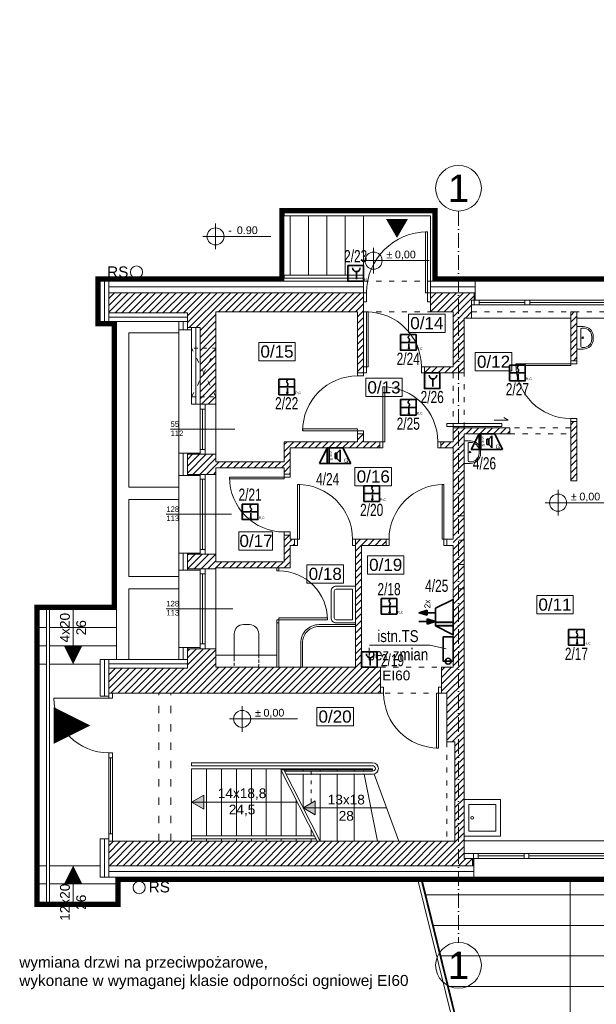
# Model space of a CAD drawing. Header units: millimetres. Extents: x 167773 to 185035, y -114105 to -66770.
# Tile 22 of 114: x 170830 to 171777, y -97313 to -95698. Entities that reach past the tile are written whole.
import ezdxf
from ezdxf.enums import TextEntityAlignment as Align

# ---------------------------------------------------------------- set-up
doc = ezdxf.new("R2010")
doc.units = ezdxf.units.MM
for name, pattern in [('ACAD_ISO03W100', [30, 12, -18]), ('ACAD_ISO10W100', [18, 12, -3, 0, -3]), ('CENTER2', [1.125, 0.75, -0.125, 0.125, -0.125]), ('DASHED', [0.75, 0.5, -0.25])]:
    doc.linetypes.add(name, pattern=pattern)
doc.layers.get('0').update_dxf_attribs({"lineweight": 9})
for name, color, linetype, lineweight in [('!_ppoz', 24, 'Continuous', 9), ('a-op_okna', 42, 'Continuous', 9), ('a-op_text', 7, 'Continuous', 9), ('a-osie', 20, 'ACAD_ISO10W100', 9), ('b-cienka', 9, 'Continuous', 9), ('b-drzwi', 6, 'Continuous', 9), ('b-izolacja', 8, 'BATTING', 9), ('b-okna', 6, 'Continuous', 9), ('b-przerywana1', 9, 'ACAD_ISO03W100', 9), ('b-przerywana2', 2, 'ACAD_ISO03W100', 9), ('b-widokowa', 7, 'Continuous', 9), ('b-ściany', 2, 'Continuous', 9), ('c-meble', 5, 'Continuous', 9), ('c-wyposazenie', 5, 'Continuous', 9), ('El_gniazda', 144, 'Continuous', 35), ('EL_Linia SSP', 240, 'Continuous', 35), ('El_tablice', 20, 'Continuous', 35), ('h-hatch', 8, 'Continuous', 9), ('opis text', 7, 'Continuous', 9), ('wyposazenie', 5, 'Continuous', 9)]:
    doc.layers.add(name, color=color, linetype=linetype, lineweight=lineweight)
doc.layers.add('!zakres', color=7, linetype='ACAD_ISO03W100', lineweight=60, true_color=0x8a14ff)
doc.styles.add('Arial', font='arial.ttf')
doc.styles.add('PPAB_100', font='arial.ttf', dxfattribs={"height": 18})
doc.styles.add('PPAB_50', font='arial.ttf', dxfattribs={"height": 8})
doc.linetypes.add('BATTING', pattern='A,0.0001,-0.1,[134,ltypeshp.shx,S=0.1,R=0,X=-0.1,Y=0],-0.2,[134,ltypeshp.shx,S=0.1,R=180,X=0.1,Y=0],-0.1', length=0.4001)
pattern_1 = [(45, (15000, 0), (-5.61266008, 5.61266008), [])]

# ---------------------------------------------------------------- blocks, each defined once
blk = doc.blocks.new('wc')
at = {"layer": 'wyposazenie', "linetype": 'DASHED', "ltscale": 10}
for p, q in [((-1396.8, 2143.1), (-1396.1, 2158.1)), ((-1396.1, 2158.1), (-1356.2, 2156.4)), ((-1356.2, 2156.4), (-1356.8, 2141.5))]:
    blk.add_line(p, q, dxfattribs=at)
at = {"layer": 'wyposazenie'}
for p, q in [((-1396.8, 2143.1), (-1398.5, 2103.2)), ((-1356.8, 2141.5), (-1358.5, 2101.5))]:
    blk.add_line(p, q, dxfattribs=at)
at = {"layer": 'wyposazenie', "ltscale": 0.5}
blk.add_line((-1384.1, 2087.6), (-1374.1, 2087.1), dxfattribs=at)
blk.add_lwpolyline([(-1397, 2138.2), (-1357, 2136.5)], dxfattribs=at)
at = {"layer": 'wyposazenie'}
blk.add_arc((-1383.5, 2102.5), 15, 177.571, 267.571, dxfattribs=at)
at = {"layer": 'wyposazenie', "ltscale": 0.5}
blk.add_arc((-1373.5, 2102.1), 15, 267.571, 357.571, dxfattribs=at)
blk = doc.blocks.new('umywalka45')
at = {"layer": 'wyposazenie'}
for p, q in [((403.5, -330.7), (408.5, -330.7)), ((403.5, -333.7), (408.5, -333.7)), ((383.5, -350.7), (383.5, -363.7)), ((386.5, -350.7), (386.5, -352.7)), ((425.5, -350.7), (425.5, -352.7)), ((428.5, -350.7), (428.5, -363.7)), ((383.5, -363.7), (428.5, -363.7)), ((389.5, -355.7), (422.5, -355.7))]:
    blk.add_line(p, q, dxfattribs=at)
blk.add_circle((406.2, -351.8), 1.58, dxfattribs=at)
for centre, radius, start, end in [((403.5, -350.7), 20, 90, 180), ((403.5, -350.7), 17, 90, 180), ((408.5, -350.7), 20, 0, 90), ((408.5, -350.7), 17, 0, 90), ((389.5, -352.7), 3, 180, 270), ((422.5, -352.7), 3, 270, 0)]:
    blk.add_arc(centre, radius, start, end, dxfattribs=at)
blk = doc.blocks.new('okno_')
at = {"layer": 'b-okna'}
for p, q in [((-166, -4), (-91, -4)), ((-83, -4), (83, -4)), ((91, -4), (166, -4))]:
    blk.add_line(p, q, dxfattribs=at)
for points in [[(-174, -8), (174, -8), (174, 0), (-174, 0)], [(-174, 0), (-166, 0), (-166, -8), (-174, -8)], [(-83, 0), (-91, 0), (-91, -8), (-83, -8)], [(83, 0), (91, 0), (91, -8), (83, -8)], [(166, 0), (174, 0), (174, -8), (166, -8)]]:
    blk.add_lwpolyline(points, close=True, dxfattribs=at)
blk = doc.blocks.new('kotapozioma')
for p, q in [((49330.1, 104.4), (49330.1, 134.4)), ((49315.1, 119.4), (49395.1, 119.4))]:
    blk.add_line(p, q)
blk.add_circle((49330.1, 119.4), 10)
at = {"layer": 'opis text', "style": 'PPAB_50'}
for tag, p in [('ZNAK', (49345.1, 119.4)), ('WARTOSC', (49355.1, 119.4))]:
    blk.add_attdef(tag, text='', height=9, dxfattribs=at).set_placement(p, align=Align.BOTTOM_LEFT)
blk = doc.blocks.new('A$C5690186C')
at = {"layer": 'EL_Linia SSP', "lineweight": 5}
h = blk.add_hatch(color=256, dxfattribs=at)
h.set_gradient(color1=(255, 0, 0), color2=(224, 0, 0), one_color=1, name='INVSPHERICAL')
h.paths.add_polyline_path([(-9.8, 0), (-9.8, 12.8), (-12.8, 12.8), (-12.8, 0)])
h.paths.add_polyline_path([(-9.8, -12.8), (-9.8, 0), (-12.8, 0), (-12.8, -12.8)])
at = {"layer": 'EL_Linia SSP'}
blk.add_hatch(color=256, dxfattribs=at).paths.add_polyline_path([(2, -9.8, 1), (0.1, -9.8, 1)])
for p, q in [((-12.8, 0), (12.8, 0)), ((1.1, -2.1), (1.1, -9.8))]:
    blk.add_line(p, q, dxfattribs=at)
at = {"layer": 'EL_Linia SSP', "color": 1, "linetype": 'Continuous'}
for p, q in [((-0.1, 8.5), (0.1, 9.4)), ((0.1, 7.7), (-0.1, 8.5)), ((0.1, 9.4), (0.7, 10.4)), ((0.6, 7), (0.1, 7.7)), ((1.4, 2.3), (0.4, 1.2)), ((0.7, 6.7), (0.6, 7)), ((0.7, 10.4), (1.8, 11.5)), ((1.1, 6.3), (0.7, 6.7)), ((1.1, 6.3), (1.4, 6)), ((1.4, 6), (1.6, 5.7)), ((2, 3.3), (1.4, 2.3)), ((1.6, 5.7), (2, 5)), ((2, 5), (2.2, 4.2)), ((2.2, 4.2), (2, 3.3))]:
    blk.add_line(p, q, dxfattribs=at)
at = {"layer": 'EL_Linia SSP'}
blk.add_lwpolyline([(-12.8, 12.8), (12.8, 12.8), (12.8, -12.8), (-12.8, -12.8)], close=True, dxfattribs=at)
blk.add_circle((1.1, -9.8), 0.938, dxfattribs=at)
at = {"layer": 'EL_Linia SSP', "color": 1}
blk.add_text('R,C', height=4, dxfattribs=at).set_placement((13.9, -11.8))
blk = doc.blocks.new('A$C2EBF4885')
at = {"layer": 'EL_Linia SSP', "lineweight": 5}
h = blk.add_hatch(color=256, dxfattribs=at)
h.set_gradient(color1=(255, 0, 0), color2=(224, 0, 0), one_color=1, name='INVSPHERICAL')
h.paths.add_polyline_path([(-9.8, 12.8), (-9.8, 25.6), (-12.8, 25.6), (-12.8, 12.8)])
h.paths.add_polyline_path([(-9.8, 0), (-9.8, 12.8), (-12.8, 12.8), (-12.8, 0)])
at = {"layer": 'EL_Linia SSP'}
blk.add_line((1.2, 15.7), (1.2, 3.1), dxfattribs=at)
blk.add_lwpolyline([(-12.8, 25.6), (12.8, 25.6), (12.8, 0), (-12.8, 0)], close=True, dxfattribs=at)
blk.add_arc((1.2, 21.9), 6.27, 180, 0, dxfattribs=at)
blk = doc.blocks.new('A$C34F66CD1')
at = {"layer": 'EL_Linia SSP'}
h = blk.add_hatch(color=256, dxfattribs=at)
h.set_gradient(color1=(255, 0, 0), color2=(224, 0, 0), one_color=1, name='INVSPHERICAL')
h.paths.add_polyline_path([(-9.8, -12.8), (-9.8, 0), (-12.8, 0), (-12.8, -12.8)])
h.paths.add_polyline_path([(-9.8, -25.6), (-9.8, -12.8), (-12.8, -12.8), (-12.8, -25.6)])
blk.add_line((1.2, -9.9), (1.2, -22.5), dxfattribs=at)
blk.add_lwpolyline([(-12.8, 0), (12.8, 0), (12.8, -25.6), (-12.8, -25.6)], close=True, dxfattribs=at)
blk.add_arc((1.2, -3.7), 6.27, 180, 0, dxfattribs=at)
blk.add_text('H', height=4, dxfattribs=at).set_placement((13.9, -24.6))
blk = doc.blocks.new('A$C5906215B')
at = {"layer": 'EL_Linia SSP'}
h = blk.add_hatch(color=256, dxfattribs=at)
h.set_gradient(color1=(255, 0, 0), color2=(255, 0, 0))
h.paths.add_polyline_path([(-9.8, -25.6), (-9.8, 0), (-12.8, 0), (-12.8, -25.6)])
for p, q in [((-25.6, -25.6), (-12.8, 0)), ((-12.8, 0), (12.8, 0)), ((-12.8, 0), (-12.8, -25.6)), ((-9.8, -25.6), (-9.8, 0)), ((25.6, -25.6), (12.8, 0)), ((-0.1, -17.4), (-0.1, -8.7)), ((-0.1, -8.7), (2.9, -8.7)), ((8.2, -3.3), (2.9, -8.7)), ((2.9, -8.7), (2.9, -17.4)), ((8.2, -22.7), (8.2, -3.3)), ((25.6, -25.6), (-25.6, -25.6)), ((2.9, -17.4), (-0.1, -17.4)), ((2.9, -17.4), (8.2, -22.7))]:
    blk.add_line(p, q, dxfattribs=at)
for s, height, p in [('A', 4, (-8.6, -14.6)), ('S', 4, (-8.6, -8.9)), ('W', 4, (-8.6, -20.5)), ('G', 7, (14.3, -24.6))]:
    blk.add_text(s, height=height, dxfattribs=at).set_placement(p)
blk = doc.blocks.new('A$C1F793472')
at = {"layer": 'EL_Linia SSP'}
h = blk.add_hatch(color=256, dxfattribs=at)
h.set_gradient(color1=(255, 0, 0), color2=(255, 0, 0))
h.paths.add_polyline_path([(5.69, 21.3), (3.61, 28.15), (1.54, 21.3), (3.61, 21.3)])
h = blk.add_hatch(color=1, dxfattribs=at)
h.set_gradient(color1=(255, 0, 0), color2=(255, 0, 0))
h.paths.add_polyline_path([(-3.61, 14.46), (-1.54, 21.3), (-3.61, 21.3)])
h.paths.add_polyline_path([(-3.61, 14.46), (-3.61, 21.3), (-5.69, 21.3)])
h = blk.add_hatch(color=256, dxfattribs=at)
h.set_gradient(color1=(255, 0, 0), color2=(255, 0, 0))
h.paths.add_polyline_path([(-4.23, 0), (-4.23, 14.46), (-7.23, 14.46), (-7.23, 0)])
at = {"layer": 'EL_Linia SSP', "color": 1}
for p, q in [((-3.61, 21.3), (-3.61, 28.15)), ((1.54, 21.3), (3.61, 28.15)), ((5.69, 21.3), (3.61, 28.15)), ((-3.61, 21.3), (-5.69, 21.3)), ((-5.69, 21.3), (-3.61, 14.46)), ((-3.61, 21.3), (-1.54, 21.3)), ((-1.54, 21.3), (-3.61, 14.46)), ((3.61, 21.3), (1.54, 21.3)), ((3.61, 14.46), (3.61, 21.3)), ((3.61, 21.3), (5.69, 21.3)), ((-14.46, 0), (-7.23, 14.46)), ((-7.23, 14.46), (7.23, 14.46)), ((-7.23, 14.46), (-7.23, 0)), ((-4.23, 0), (-4.23, 14.46)), ((14.46, 0), (7.23, 14.46)), ((14.46, 0), (-14.46, 0))]:
    blk.add_line(p, q, dxfattribs=at)
at = {"layer": 'EL_Linia SSP', "color": 1, "linetype": 'CENTER2'}
blk.add_text('2x', height=5, dxfattribs=at).set_placement((7.23, 18.54))

msp = doc.modelspace()

# ---------------------------------------------------------------- hatches: boundary and pattern name
at = {"layer": 'b-cienka'}
h = msp.add_hatch(color=256, dxfattribs=at)
h.paths.add_polyline_path([(171112.7, -96981.8), (171112.4, -96981.9), (171132.4, -96993.4), (171132.4, -96981.8)])
h.paths.add_polyline_path([(171132.4, -96981.8), (171132.4, -96970.4), (171112.7, -96981.8)])
h = msp.add_hatch(color=256, dxfattribs=at)
h.paths.add_polyline_path([(171295.7, -96990.8), (171295.4, -96990.9), (171315.4, -97002.4), (171315.4, -96990.8)])
h.paths.add_polyline_path([(171315.4, -96990.8), (171315.4, -96979.4), (171295.7, -96990.8)])
at = {"layer": 'h-hatch'}
h = msp.add_hatch(dxfattribs=at)
h.set_pattern_fill('ANSI31', color=256, scale=2.5, style=0)
h.set_pattern_definition(pattern_1)
h.paths.add_polyline_path([(171394.4, -96145.9), (170976.4, -96145.9), (170976.4, -96178.9), (171105.4, -96178.9), (171105.4, -96191.4), (171105.4, -96202.9), (171126.4, -96202.9), (171126.4, -96236.9), (171152.4, -96236.9), (171152.4, -96177.4), (171384.4, -96177.4), (171384.4, -96277.4), (171394.4, -96277.4), (171394.4, -96267.4), (171394.4, -96177.4)])
h.paths.add_polyline_path([(171152.4, -96236.9), (171126.4, -96236.9), (171126.4, -96264.9), (171132.4, -96276.9)], flags=17)
h.paths.add_polyline_path([(171152.4, -96236.9), (171132.4, -96276.9), (171152.4, -96316.9)])
h.paths.add_polyline_path([(171132.4, -96276.9), (171126.4, -96264.9), (171126.4, -96288.9)])
h.paths.add_polyline_path([(171132.4, -96276.9), (171126.4, -96288.9), (171126.4, -96316.9), (171152.4, -96316.9)])
h.paths.add_polyline_path([(171152.4, -96316.9), (171126.4, -96316.9), (171126.4, -96328.9), (171152.4, -96328.9)])
h = msp.add_hatch(dxfattribs=at)
h.set_pattern_fill('ANSI31', color=256, scale=2.5, style=0)
h.set_pattern_definition(pattern_1)
h.paths.add_polyline_path([(171571.9, -96157.9), (171575.9, -96157.9), (171575.9, -96145.9), (171504.4, -96145.9), (171504.4, -96177.4), (171541.4, -96177.4), (171541.4, -96267.4), (171494.4, -96267.4), (171494.4, -96277.4), (171541.4, -96277.4), (171559.4, -96277.4), (171559.4, -96187.4), (171571.9, -96187.4)])
h = msp.add_hatch(dxfattribs=at)
h.set_pattern_fill('ANSI31', color=256, scale=2.5, style=0)
h.set_pattern_definition(pattern_1)
h.paths.add_polyline_path([(171744.5, -96177.4), (171734.5, -96177.4), (171734.5, -96257.4), (171744.5, -96257.4)])
h = msp.add_hatch(dxfattribs=at)
h.set_pattern_fill('ANSI31', color=256, scale=2.5, style=0)
h.set_pattern_definition(pattern_1)
h.paths.add_polyline_path([(171744.5, -96357.4), (171734.5, -96357.4), (171734.5, -96454.4), (171744.5, -96454.4)])
h = msp.add_hatch(dxfattribs=at)
h.set_pattern_fill('ANSI31', color=256, scale=2.5, style=0)
h.set_pattern_definition(pattern_1)
h.paths.add_polyline_path([(171559.4, -96377.4), (171634.6, -96377.4), (171634.6, -96367.4), (171541.4, -96367.4), (171541.4, -96390.4), (171521.4, -96390.4), (171521.4, -96400.4), (171541.4, -96400.4), (171541.4, -96760.4), (171522.4, -96760.4), (171522.4, -96802.9), (171531.4, -96802.9), (171531.4, -96882.9), (171544.4, -96882.9), (171544.4, -97045.9), (170976.4, -97045.9), (170976.4, -97085.9), (171573.4, -97085.9), (171573.4, -97073.9), (171559.4, -97073.9)])
h = msp.add_hatch(dxfattribs=at)
h.set_pattern_fill('ANSI31', color=256, scale=2.5, style=0)
h.set_pattern_definition(pattern_1)
h.paths.add_polyline_path([(171274.4, -96400.4), (171421.4, -96400.4), (171421.4, -96390.4), (171394.4, -96390.4), (171394.4, -96377.4), (171384.4, -96377.4), (171384.4, -96390.4), (171264.4, -96390.4), (171264.4, -96423.4), (171152.4, -96423.4), (171152.4, -96410.9), (171126.4, -96410.9), (171105.4, -96410.9), (171105.4, -96443.9), (171126.4, -96443.9), (171134.4, -96443.9), (171152.4, -96443.9), (171152.4, -96433.4), (171264.4, -96433.4), (171264.4, -96443.4), (171274.4, -96443.4)])
h = msp.add_hatch(dxfattribs=at)
h.set_pattern_fill('ANSI31', color=256, scale=2.5, style=0)
h.set_pattern_definition(pattern_1)
h.paths.add_polyline_path([(171422.4, -96760.4), (171391.4, -96760.4), (171391.4, -96560.4), (171431.4, -96560.4), (171431.4, -96550.4), (171381.4, -96550.4), (171381.4, -96760.4), (171152.4, -96760.4), (171152.4, -96729.9), (171126.4, -96729.9), (171105.4, -96729.9), (171105.4, -96761.9), (170976.4, -96761.9), (170976.4, -96802.9), (171422.4, -96802.9)])
h = msp.add_hatch(dxfattribs=at)
h.set_pattern_fill('ANSI31', color=256, scale=2.5, style=0)
h.set_pattern_definition(pattern_1)
h.paths.add_polyline_path([(171274.4, -96560.4), (171281.4, -96560.4), (171281.4, -96550.4), (171274.4, -96550.4), (171274.4, -96543.4), (171264.4, -96543.4), (171264.4, -96587.4), (171152.4, -96587.4), (171152.4, -96574.9), (171126.4, -96574.9), (171105.4, -96574.9), (171105.4, -96598.9), (171126.4, -96598.9), (171134.4, -96598.9), (171152.4, -96598.9), (171152.4, -96597.4), (171274.4, -96597.4)])

# ---------------------------------------------------------------- linework, layer by layer
at = {"layer": '!_ppoz'}
for points in [[(171427.4, -96792.9), (171422.4, -96792.9), (171422.4, -96802.9), (171427.4, -96802.9)], [(171522.4, -96792.9), (171517.4, -96792.9), (171517.4, -96802.9), (171522.4, -96802.9)], [(171517.4, -96802.9), (171514.4, -96802.9), (171514.4, -96892.9), (171517.4, -96892.9)]]:
    msp.add_lwpolyline(points, close=True, dxfattribs=at)
msp.add_arc((171517.4, -96802.9), 90, 180, 270, dxfattribs=at)
at = {"layer": '!zakres', "linetype": 'DASHED', "ltscale": 60, "const_width": 8, "flags": 128}
msp.add_lwpolyline([(173461.4, -95696.4), (173461.4, -96122.9), (176925.4, -96122.9), (176925.4, -96135.9), (176933.3, -96135.9), (177842.5, -92664.9), (177043.7, -92664.9), (177043.7, -92678.9), (176845.7, -92678.9), (176845.7, -92312.9), (176962.2, -92312.9), (177065.9, -91184.9), (176998.5, -91184.9), (176866.5, -90353.9), (178159.6, -90119.2), (178172.7, -90191.4), (177992.7, -90224.1), (177992.7, -91112.9), (178170.8, -91112.9), (178170.8, -91184.9), (178027.7, -91184.9), (178027.7, -92300.9), (178926.3, -92300.9), (179123, -91184.9), (179078.5, -91184.9), (178946.6, -90354.6), (180247, -90118.6), (180260.2, -90191.4), (180076.7, -90224.7), (180076.7, -91111.9), (180258.9, -91111.9), (180258.9, -91184.9), (180085.7, -91184.9), (180085.7, -92314.9), (181098.7, -92314.9), (181098.7, -93814.9), (181288.7, -93814.9), (181288.7, -93889.9), (181113.7, -93889.9), (181113.7, -94778.3), (181290, -94812), (181276.2, -94884.7), (179973, -94635.8), (180113.6, -93814.9), (180166.1, -93814.9), (180023.3, -92689.9), (179115.7, -92689.9), (179115.7, -93812.9), (179291.3, -93812.9), (179291.3, -93886.9), (179100.7, -93886.9), (179100.7, -94775.5), (179292.7, -94812.1), (179278.9, -94884.7), (178061.4, -94653.3), (178061.4, -94643.1), (178059.4, -94642.7), (178059.4, -96122.9), (179277.4, -96122.9), (179277.4, -96164.9), (179411.4, -96164.9), (179411.4, -97068.9), (179277.4, -97068.9), (179277.4, -97108.9), (178099.4, -97108.9), (178099.4, -97210.9), (178144.3, -97210.9), (178280.1, -98045.8), (178207.1, -98057.7), (178139.1, -97639.9), (177334.4, -97639.9), (177334.4, -97850.9), (175761.4, -97850.9), (175761.4, -98202.9), (175682.4, -98202.9), (175682.4, -97194.9), (175737.4, -97194.9), (175737.4, -97108.9), (170991.9, -97108.9), (170991.9, -97149.9), (170858.4, -97149.9), (170858.4, -96661.4), (170985.4, -96661.4), (170985.4, -96196.9), (170958.4, -96196.9), (170958.4, -96122.9), (171260.4, -96122.9), (171260.4, -96010.9), (171512.4, -96010.9), (171512.4, -96122.9), (173097.4, -96122.9), (173097.4, -95696.4), (173462.4, -95696.4)], dxfattribs=at)
at = {"layer": 'a-op_okna'}
for p, q in [((171183.2, -96369.9), (171077.9, -96369.9)), ((171177.9, -96509.4), (171070.9, -96509.4)), ((171179.9, -96664.4), (171070.9, -96664.4))]:
    msp.add_line(p, q, dxfattribs=at)
at = {"layer": 'a-op_text'}
for points in [[(171449.4, -96056, 0, 36, 0), (171449.4, -96025, 36, 36, 0)], [(170946, -96855.9, 0, 60, 0), (170886, -96855.9, 60, 60, 0)]]:
    msp.add_lwpolyline(points, format="xyseb", dxfattribs=at)
at = {"layer": 'a-op_text', "ltscale": 0.5}
for points in [[(171468.4, -96210.9), (171468.4, -96180.9), (171528.4, -96180.9), (171528.4, -96210.9)], [(171222.5, -96257.5), (171222.5, -96227.5), (171282.5, -96227.5), (171282.5, -96257.5)], [(171577.9, -96274.2), (171577.9, -96244.2), (171637.9, -96244.2), (171637.9, -96274.2)], [(171398.1, -96316.2), (171398.1, -96286.2), (171458.1, -96286.2), (171458.1, -96316.2)], [(171380.5, -96462.5), (171380.5, -96432.5), (171440.5, -96432.5), (171440.5, -96462.5)], [(171190.1, -96568.2), (171190.1, -96538.2), (171245.1, -96538.2), (171245.1, -96568.2)], [(171400.9, -96607.4), (171400.9, -96577.4), (171460.9, -96577.4), (171460.9, -96607.4)], [(171301.7, -96622.3), (171301.7, -96592.3), (171361.7, -96592.3), (171361.7, -96622.3)], [(171678.7, -96672.7), (171678.7, -96642.7), (171738.7, -96642.7), (171738.7, -96672.7)], [(171317.8, -96856.4), (171317.8, -96826.4), (171377.8, -96826.4), (171377.8, -96856.4)]]:
    msp.add_lwpolyline(points, close=True, dxfattribs=at)
at = {"layer": 'a-osie', "ltscale": 2}
msp.add_line((171550.4, -96011.9), (171550.4, -97211.9), dxfattribs=at)
at = {"layer": 'a-osie', "linetype": 'Continuous'}
for centre in [(171550.4, -95974.4), (171550.4, -97249.4)]:
    msp.add_circle(centre, 37.5, dxfattribs=at)
at = {"layer": 'b-cienka'}
for p, q in [((171285.9, -96981.9), (171112.4, -96981.9)), ((171295.4, -96990.9), (171432.2, -96990.9))]:
    msp.add_line(p, q, dxfattribs=at)
for points in [[(171132.4, -96970.4), (171132.4, -96993.4), (171112.4, -96981.9)], [(171315.4, -96979.4), (171315.4, -97002.4), (171295.4, -96990.9)]]:
    msp.add_lwpolyline(points, close=True, dxfattribs=at)
at = {"layer": 'b-drzwi'}
for p, q in [((171252.4, -96687.4), (171255.4, -96687.4)), ((171252.4, -96687.4), (171252.4, -96760.4)), ((171255.4, -96687.4), (171255.4, -96760.4))]:
    msp.add_line(p, q, dxfattribs=at)
for points in [[(171499.4, -96145.9), (171496.4, -96145.9), (171496.4, -96045.9), (171499.4, -96045.9)], [(171399.4, -96145.9), (171394.4, -96145.9), (171394.4, -96160.9), (171399.4, -96160.9)], [(171504.4, -96145.9), (171499.4, -96145.9), (171499.4, -96160.9), (171504.4, -96160.9)], [(171399.4, -96267.4), (171402.4, -96267.4), (171402.4, -96177.4), (171399.4, -96177.4)], [(171734.5, -96262.4), (171734.5, -96265.4), (171644.5, -96265.4), (171644.5, -96262.4)], [(171744.5, -96262.4), (171744.5, -96257.4), (171734.5, -96257.4), (171734.5, -96262.4)], [(171394.4, -96282.4), (171394.4, -96277.4), (171384.4, -96277.4), (171384.4, -96282.4)], [(171399.4, -96267.4), (171394.4, -96267.4), (171394.4, -96277.4), (171399.4, -96277.4)], [(171494.4, -96267.4), (171489.4, -96267.4), (171489.4, -96277.4), (171494.4, -96277.4)], [(171426.4, -96390.4), (171429.4, -96390.4), (171429.4, -96300.4), (171426.4, -96300.4)], [(171531.4, -96360.3), (171621.4, -96360.3), (171621.4, -96365.3), (171531.4, -96365.3)], [(171744.5, -96357.4), (171744.5, -96352.4), (171734.5, -96352.4), (171734.5, -96357.4)], [(171384.4, -96372.4), (171384.4, -96369.4), (171294.7, -96369.4), (171294.7, -96372.4)], [(171394.4, -96377.4), (171394.4, -96372.4), (171384.4, -96372.4), (171384.4, -96377.4)], [(171426.4, -96390.4), (171421.4, -96390.4), (171421.4, -96400.4), (171426.4, -96400.4)], [(171521.4, -96390.4), (171516.4, -96390.4), (171516.4, -96400.4), (171521.4, -96400.4)], [(171264.4, -96448.4), (171264.4, -96451.4), (171174.4, -96451.4), (171174.4, -96448.4)], [(171274.4, -96448.4), (171274.4, -96443.4), (171264.4, -96443.4), (171264.4, -96448.4)], [(171286.4, -96550.4), (171289.4, -96550.4), (171289.4, -96460.4), (171286.4, -96460.4)], [(171526.4, -96550.4), (171523.4, -96550.4), (171523.4, -96460.4), (171526.4, -96460.4)], [(171274.4, -96543.4), (171274.4, -96538.4), (171264.4, -96538.4), (171264.4, -96543.4)], [(171286.4, -96550.4), (171281.4, -96550.4), (171281.4, -96560.4), (171286.4, -96560.4)], [(171381.4, -96550.4), (171376.4, -96550.4), (171376.4, -96560.4), (171381.4, -96560.4)], [(171436.4, -96550.4), (171431.4, -96550.4), (171431.4, -96560.4), (171436.4, -96560.4)], [(171531.4, -96550.4), (171526.4, -96550.4), (171526.4, -96560.4), (171531.4, -96560.4)], [(171252.4, -96602.4), (171252.4, -96597.4), (171255.4, -96597.4), (171255.4, -96602.4)], [(171252.4, -96687.4), (171252.4, -96682.4), (171255.4, -96682.4), (171255.4, -96687.4)], [(171255.4, -96682.4), (171255.4, -96679.4), (171335.4, -96679.4), (171335.4, -96682.4)]]:
    msp.add_lwpolyline(points, close=True, dxfattribs=at)
msp.add_lwpolyline([(171609.1, -96355), (171632, -96355), (171624.5, -96350.4)], dxfattribs=at)
for centre, radius, start, end in [((171499.4, -96145.9), 100, 90, 180), ((171399.4, -96267.4), 90, 0, 90), ((171734.5, -96262.4), 90, 180, 270), ((171384.4, -96372.2), 89.8, 90, 180.1557), ((171426.4, -96390.4), 90, 0, 90), ((171264.4, -96448.4), 90, 180, 270), ((171286.4, -96550.4), 90, 0, 90), ((171526.4, -96550.4), 90, 90, 180), ((171255.4, -96682.4), 80, 0, 90)]:
    msp.add_arc(centre, radius, start, end, dxfattribs=at)
at = {"layer": 'b-izolacja', "ltscale": 16}
for p, q in [((170969.4, -96126.9), (170969.4, -96192.9)), ((171105.4, -96185.9), (170976.4, -96185.9)), ((171098.4, -96192.9), (171098.4, -96206.9)), ((171119.4, -96328.9), (171119.4, -96202.9)), ((171098.4, -96445.9), (171098.4, -96408.9)), ((171098.4, -96600.9), (171098.4, -96572.9)), ((171098.4, -96727.9), (171098.4, -96747.9)), ((170969.4, -96747.9), (170969.4, -96807.9)), ((170976.4, -96754.9), (171105.4, -96754.9)), ((170969.4, -97041.9), (170969.4, -97104.9))]:
    msp.add_line(p, q, dxfattribs=at)
at = {"layer": 'b-izolacja', "linetype": 'ByBlock', "ltscale": 22}
for p, q in [((170976.4, -96145.9), (170976.4, -96126.9)), ((170976.4, -96178.9), (170976.4, -96192.9)), ((171091.4, -96192.9), (171105.4, -96192.9)), ((170976.4, -96761.9), (170976.4, -96747.9)), ((171091.4, -96747.9), (171105.4, -96747.9)), ((170976.4, -97085.9), (170976.4, -97104.9))]:
    msp.add_line(p, q, dxfattribs=at)
at = {"layer": 'b-izolacja', "ltscale": 22}
for p, q in [((170976.4, -96136.4), (171394.4, -96136.4)), ((171504.4, -96136.4), (171577.9, -96136.4)), ((170976.4, -97095.4), (171575.4, -97095.4))]:
    msp.add_line(p, q, dxfattribs=at)
at = {"layer": 'b-izolacja', "ltscale": 2}
for p, q in [((171576.9, -96145.9), (171576.9, -96157.9)), ((171574.4, -97073.9), (171574.4, -97085.9))]:
    msp.add_line(p, q, dxfattribs=at)
at = {"layer": 'b-okna'}
for p, q in [((171928.4, -96165.9), (171571.9, -96165.9)), ((171922.4, -96157.9), (171577.9, -96157.9)), ((171126.4, -96410.9), (171126.4, -96328.9)), ((171134.4, -96410.9), (171134.4, -96328.9)), ((171130.4, -96336.9), (171130.4, -96402.9)), ((171126.4, -96574.9), (171126.4, -96443.9)), ((171130.4, -96451.9), (171130.4, -96566.9)), ((171134.4, -96574.9), (171134.4, -96443.9)), ((171126.4, -96729.9), (171126.4, -96598.9)), ((171134.4, -96729.9), (171134.4, -96598.9)), ((171130.4, -96606.9), (171130.4, -96721.9)), ((170976.4, -96810.9), (170886.4, -96810.9)), ((170976.4, -96807.9), (170976.4, -96810.9)), ((170976.4, -96810.9), (170982.4, -96810.9)), ((170982.4, -96802.9), (170982.4, -96810.9)), ((170976.4, -96900.9), (170976.4, -97041.9)), ((170976.4, -96900.9), (170982.4, -96900.9)), ((170976.4, -96908.9), (170982.4, -96908.9)), ((170979.4, -96908.9), (170979.4, -97033.4)), ((170982.4, -96900.9), (170982.4, -97045.9)), ((170976.4, -97033.4), (170982.4, -97033.4)), ((171559.4, -97065.9), (171928.4, -97065.9)), ((171575.4, -97073.9), (171922.4, -97073.9))]:
    msp.add_line(p, q, dxfattribs=at)
for points in [[(171134.4, -96328.9), (171126.4, -96328.9), (171126.4, -96336.9), (171134.4, -96336.9)], [(171134.4, -96402.9), (171126.4, -96402.9), (171126.4, -96410.9), (171134.4, -96410.9)], [(171134.4, -96443.9), (171126.4, -96443.9), (171126.4, -96451.9), (171134.4, -96451.9)], [(171134.4, -96566.9), (171126.4, -96566.9), (171126.4, -96574.9), (171134.4, -96574.9)], [(171134.4, -96598.9), (171126.4, -96598.9), (171126.4, -96606.9), (171134.4, -96606.9)], [(171134.4, -96721.9), (171126.4, -96721.9), (171126.4, -96729.9), (171134.4, -96729.9)]]:
    msp.add_lwpolyline(points, close=True, dxfattribs=at)
msp.add_arc((170976.4, -96810.9), 90, 180, 270, dxfattribs=at)
at = {"layer": 'b-przerywana1', "ltscale": 0.7}
for p, q in [((171394.4, -96126.9), (171504.4, -96126.9)), ((171394.4, -96177.4), (171504.4, -96177.4)), ((171571.9, -96177.4), (171928.4, -96177.4)), ((171152.4, -96316.9), (171112.4, -96236.9)), ((171112.4, -96316.9), (171152.4, -96236.9)), ((171541.4, -96277.4), (171541.4, -96367.4)), ((171559.4, -96367.4), (171559.4, -96277.4)), ((171734.5, -96367.4), (171634.5, -96367.4)), ((171634.5, -96377.4), (171734.5, -96377.4)), ((171559.4, -96511.9), (171541.4, -96511.9)), ((171559.4, -96551.9), (171541.4, -96551.9)), ((171559.4, -96591.9), (171541.4, -96591.9)), ((171559.4, -96631.9), (171541.4, -96631.9)), ((171422.4, -96760.4), (171522.4, -96760.4)), ((171522.4, -96802.9), (171422.4, -96802.9))]:
    msp.add_line(p, q, dxfattribs=at)
at = {"layer": 'b-przerywana1', "ltscale": 0.5}
msp.add_line((171308.4, -96981.9), (171308.4, -96926.9), dxfattribs=at)
at = {"layer": 'b-przerywana2', "ltscale": 0.5}
for p, q in [((171152.4, -96236.9), (171112.4, -96236.9)), ((171112.4, -96316.9), (171152.4, -96316.9))]:
    msp.add_line(p, q, dxfattribs=at)
at = {"layer": 'b-przerywana2', "linetype": 'ACAD_ISO03W100'}
for p, q in [((171058.4, -97045.9), (171058.4, -96802.9)), ((171078.4, -97045.9), (171078.4, -96802.9))]:
    msp.add_line(p, q, dxfattribs=at)
at = {"layer": 'b-przerywana2', "ltscale": 0.7}
msp.add_line((171531.4, -96882.9), (171531.4, -97045.9), dxfattribs=at)
at = {"layer": 'b-widokowa'}
for p, q in [((171264.4, -96014.9), (171508.4, -96014.9)), ((171264.4, -96019.9), (171264.4, -96014.9)), ((171264.4, -96019.9), (171504.4, -96019.9)), ((171274.4, -96116.9), (171274.4, -96019.9)), ((171304.4, -96116.9), (171304.4, -96019.9)), ((171334.4, -96116.9), (171334.4, -96019.9)), ((171364.4, -96019.9), (171364.4, -96116.9)), ((171394.4, -96116.9), (171394.4, -96019.9)), ((171394.4, -96019.9), (171394.4, -96126.9)), ((171504.4, -96126.9), (171504.4, -96019.9)), ((171508.4, -96126.9), (171508.4, -96014.9)), ((171264.4, -96116.9), (171394.4, -96116.9)), ((171264.4, -96116.9), (171264.4, -96121.9)), ((171394.4, -96121.9), (171394.4, -96116.9)), ((171264.4, -96121.9), (171394.4, -96121.9)), ((171394.4, -96126.9), (171394.4, -96121.9)), ((173068.4, -96126.9), (171577.9, -96126.9)), ((170976.4, -96145.9), (170976.4, -96178.9)), ((170976.4, -96145.9), (171394.4, -96145.9)), ((171504.4, -96145.9), (171577.9, -96145.9)), ((171575.9, -96145.9), (171575.9, -96157.9)), ((171105.4, -96178.9), (170976.4, -96178.9)), ((171105.4, -96178.9), (171105.4, -96191.4)), ((170989.4, -96747.9), (170989.4, -96192.9)), ((171105.4, -96206.9), (171105.4, -96191.4)), ((171734.5, -96187.4), (171571.9, -96187.4)), ((171928.4, -96187.4), (171744.5, -96187.4)), ((171009.4, -96318.1), (171009.4, -96211.4)), ((171091.4, -96211.4), (171009.4, -96211.4)), ((171091.4, -96206.9), (171091.4, -96408.9)), ((171105.4, -96202.9), (171126.4, -96202.9)), ((171112.4, -96206.9), (171112.4, -96202.9)), ((171126.4, -96328.9), (171126.4, -96202.9)), ((171009.4, -96464.9), (171009.4, -96318.1)), ((171152.4, -96328.9), (171152.4, -96410.9)), ((171105.4, -96445.9), (171105.4, -96408.9)), ((171126.4, -96410.9), (171105.4, -96410.9)), ((171091.4, -96445.9), (171091.4, -96572.9)), ((171126.4, -96443.9), (171105.4, -96443.9)), ((171152.4, -96574.9), (171152.4, -96443.9)), ((171091.4, -96464.9), (171009.4, -96464.9)), ((171009.4, -96611.6), (171009.4, -96484.9)), ((171091.4, -96484.9), (171009.4, -96484.9)), ((171105.4, -96600.9), (171105.4, -96572.9)), ((171126.4, -96574.9), (171105.4, -96574.9)), ((171091.4, -96600.9), (171091.4, -96727.9)), ((171126.4, -96598.9), (171105.4, -96598.9)), ((171152.4, -96598.9), (171152.4, -96729.9)), ((171091.4, -96611.6), (171009.4, -96611.6)), ((171009.4, -96747.9), (171009.4, -96631.6)), ((171091.4, -96631.6), (171009.4, -96631.6)), ((170862.4, -97145.9), (170862.4, -96665.4)), ((170862.4, -96665.4), (170989.4, -96665.4)), ((170874.4, -97145.9), (170874.4, -96665.4)), ((170879.4, -97145.9), (170879.4, -96665.4)), ((170917.9, -96755.4), (170917.9, -96665.4)), ((170862.4, -96695.4), (170874.4, -96695.4)), ((170879.4, -96695.4), (170989.4, -96695.4)), ((170862.4, -96725.4), (170874.4, -96725.4)), ((170879.4, -96725.4), (170989.4, -96725.4)), ((171105.4, -96729.9), (171105.4, -96727.9)), ((171105.4, -96729.9), (171105.4, -96761.9)), ((171126.4, -96729.9), (171105.4, -96729.9)), ((170862.4, -96755.4), (170874.4, -96755.4)), ((170879.4, -96755.4), (170962.4, -96755.4)), ((170976.4, -96802.9), (170976.4, -96761.9)), ((170976.4, -96761.9), (171105.4, -96761.9)), ((171112.4, -96916.9), (171409.4, -96916.9)), ((171112.4, -96921.9), (171112.4, -96916.9)), ((171112.4, -96921.9), (171409.4, -96921.9)), ((171112.4, -96926.9), (171409.4, -96926.9)), ((171112.4, -97045.9), (171112.4, -96926.9)), ((171136.9, -97036.9), (171136.9, -96926.9)), ((171161.4, -97036.9), (171161.4, -96926.9)), ((171185.9, -97036.9), (171185.9, -96926.9)), ((171210.4, -97036.9), (171210.4, -96926.9)), ((171234.9, -97036.9), (171234.9, -96926.9)), ((171409.4, -96928.9), (171409.4, -96926.9)), ((171409.4, -96928.9), (171258.9, -96928.9)), ((171259.4, -97036.9), (171259.4, -96930)), ((171409.4, -96930.9), (171264.9, -96930.9)), ((171267.4, -96928.9), (171267.4, -96930.9)), ((171409.4, -96935.9), (171267.4, -96935.9)), ((171295.4, -96928.9), (171295.4, -96930.9)), ((171295.4, -96935.9), (171295.4, -96990.9)), ((171323.4, -96928.9), (171323.4, -96930.9)), ((171323.4, -96935.9), (171323.4, -97045.9)), ((171351.4, -96928.9), (171351.4, -96930.9)), ((171351.4, -96935.9), (171351.4, -97045.9)), ((171379.4, -96928.9), (171379.4, -96930.9)), ((171379.4, -96935.9), (171379.4, -97045.9)), ((171394.4, -96928.9), (171394.8, -96930.9)), ((171395.8, -96935.9), (171417.4, -97045.9)), ((171409.4, -96928.9), (171410.2, -96930.8)), ((171411.9, -96935.6), (171452.4, -97045.9)), ((171283.9, -97036.9), (171283.9, -96978.1)), ((171313.9, -97036.9), (171112.4, -97036.9)), ((171308.4, -97036.9), (171308.4, -97026.3)), ((170976.4, -97045.9), (170976.4, -97085.9)), ((171316.4, -97041.9), (171112.4, -97041.9)), ((171136.9, -97045.9), (171136.9, -97041.9)), ((171161.4, -97045.9), (171161.4, -97041.9)), ((171185.9, -97045.9), (171185.9, -97041.9)), ((171210.4, -97045.9), (171210.4, -97041.9)), ((171234.9, -97045.9), (171234.9, -97041.9)), ((171259.4, -97045.9), (171259.4, -97041.9)), ((171283.9, -97045.9), (171283.9, -97041.9)), ((171308.4, -97045.9), (171308.4, -97041.9)), ((171559.4, -97045.4), (171928.4, -97045.4)), ((170862.4, -97085.9), (170874.4, -97085.9)), ((170879.4, -97085.9), (170962.4, -97085.9)), ((170917.9, -97085.9), (170917.9, -97145.9)), ((170976.4, -97085.9), (171575.4, -97085.9)), ((170976.4, -97085.9), (171575.4, -97085.9)), ((171573.4, -97073.9), (171573.4, -97085.9)), ((170987.9, -97104.9), (170987.9, -97145.9)), ((171489.6, -97104.9), (171730.7, -98081.9)), ((172345.4, -97104.9), (171575.4, -97104.9)), ((170862.4, -97115.9), (170874.4, -97115.9)), ((170879.4, -97115.9), (170987.9, -97115.9)), ((170862.4, -97145.9), (170987.9, -97145.9))]:
    msp.add_line(p, q, dxfattribs=at)
for points in [[(170917.9, -96755.4, 0, 30, 0), (170917.9, -96725.4, 30, 30, 0)], [(170930.9, -96856.4, 0, 36, 0), (170899.9, -96856.4, 36, 36, 0)], [(170917.9, -97085.9, 0, 30, 0), (170917.9, -97115.9, 30, 30, 0)]]:
    msp.add_lwpolyline(points, format="xyseb", dxfattribs=at)
for points in [[(171482.8, -97104.9), (171725.9, -98089.9), (173649.8, -97615.1), (173575.9, -97315.9)], [(171488, -97104.9), (171729.6, -98083.8), (173643.7, -97611.4), (173572, -97320.9)]]:
    msp.add_lwpolyline(points, dxfattribs=at)
at = {"layer": 'b-widokowa', "ltscale": 0.5}
for centre in [(171021.9, -96111.9), (171026.4, -97121.9)]:
    msp.add_circle(centre, 10, dxfattribs=at)
at = {"layer": 'b-widokowa'}
for radius in [9.5, 4.5]:
    msp.add_arc((171409.4, -96926.4), radius, 270, 90, dxfattribs=at)
at = {"layer": 'b-ściany'}
for p, q in [((171394.4, -96126.9), (170962.4, -96126.9)), ((170962.4, -96192.9), (170962.4, -96126.9)), ((171394.4, -96126.9), (171394.4, -96177.4)), ((171577.9, -96126.9), (171504.4, -96126.9)), ((171504.4, -96126.9), (171504.4, -96177.4)), ((171577.9, -96157.9), (171577.9, -96126.9)), ((171577.9, -96157.9), (171571.9, -96157.9)), ((171571.9, -96187.4), (171571.9, -96157.9)), ((171105.4, -96191.4), (171105.4, -96181.4)), ((171152.4, -96177.4), (171384.4, -96177.4)), ((171152.4, -96328.9), (171152.4, -96177.4)), ((171384.4, -96177.4), (171384.4, -96277.4)), ((171394.4, -96177.4), (171394.4, -96267.4)), ((171504.4, -96177.4), (171541.4, -96177.4)), ((171541.4, -96267.4), (171541.4, -96177.4)), ((171734.5, -96177.4), (171734.5, -96257.4)), ((171734.5, -96177.4), (171744.5, -96177.4)), ((171744.5, -96177.4), (171744.5, -96257.4)), ((171091.4, -96192.9), (170962.4, -96192.9)), ((171091.4, -96206.9), (171091.4, -96192.9)), ((171571.9, -96187.4), (171559.4, -96187.4)), ((171559.4, -96277.4), (171559.4, -96187.4)), ((171091.4, -96206.9), (171112.4, -96206.9)), ((171112.4, -96328.9), (171112.4, -96206.9)), ((171734.5, -96257.4), (171744.5, -96257.4)), ((171384.4, -96277.4), (171394.4, -96277.4)), ((171394.4, -96277.4), (171384.4, -96277.4)), ((171394.4, -96267.4), (171394.4, -96277.4)), ((171494.4, -96267.4), (171494.4, -96277.4)), ((171494.4, -96267.4), (171541.4, -96267.4)), ((171494.4, -96277.4), (171541.4, -96277.4)), ((171541.4, -96277.4), (171559.4, -96277.4)), ((171112.4, -96328.9), (171152.4, -96328.9)), ((171734.5, -96357.4), (171744.5, -96357.4)), ((171734.5, -96357.4), (171734.5, -96454.4)), ((171744.5, -96357.4), (171744.5, -96454.4)), ((171384.4, -96377.4), (171394.4, -96377.4)), ((171384.4, -96377.4), (171384.4, -96390.4)), ((171394.4, -96377.4), (171394.4, -96390.4)), ((171541.4, -96367.4), (171541.4, -96390.4)), ((171541.4, -96367.4), (171634.6, -96367.4)), ((171559.4, -96377.4), (171559.4, -97073.9)), ((171559.4, -96377.4), (171634.6, -96377.4)), ((171634.6, -96367.4), (171634.6, -96377.4)), ((171264.4, -96390.4), (171384.4, -96390.4)), ((171264.4, -96423.4), (171264.4, -96390.4)), ((171394.4, -96390.4), (171421.4, -96390.4)), ((171421.4, -96400.4), (171421.4, -96390.4)), ((171521.4, -96400.4), (171521.4, -96390.4)), ((171521.4, -96390.4), (171541.4, -96390.4)), ((171091.4, -96408.9), (171091.4, -96445.9)), ((171126.4, -96408.9), (171091.4, -96408.9)), ((171126.4, -96410.9), (171126.4, -96408.9)), ((171274.4, -96400.4), (171274.4, -96443.4)), ((171274.4, -96400.4), (171421.4, -96400.4)), ((171521.4, -96400.4), (171541.4, -96400.4)), ((171541.4, -96400.4), (171541.4, -96550.4)), ((171152.4, -96410.9), (171126.4, -96410.9)), ((171152.4, -96423.4), (171152.4, -96410.9)), ((171152.4, -96423.4), (171264.4, -96423.4)), ((171559.4, -96425.4), (171559.4, -97073.9)), ((171152.4, -96433.4), (171264.4, -96433.4)), ((171152.4, -96433.4), (171152.4, -96443.9)), ((171264.4, -96433.4), (171264.4, -96443.4)), ((171126.4, -96445.9), (171091.4, -96445.9)), ((171152.4, -96443.9), (171126.4, -96443.9)), ((171126.4, -96445.9), (171126.4, -96443.9)), ((171264.4, -96443.4), (171274.4, -96443.4)), ((171744.5, -96454.4), (171734.5, -96454.4)), ((171264.4, -96543.4), (171274.4, -96543.4)), ((171264.4, -96543.4), (171264.4, -96587.4)), ((171274.4, -96543.4), (171274.4, -96550.4)), ((171281.4, -96550.4), (171274.4, -96550.4)), ((171281.4, -96550.4), (171281.4, -96560.4)), ((171381.4, -96550.4), (171381.4, -96560.4)), ((171381.4, -96550.4), (171381.4, -96760.4)), ((171431.4, -96550.4), (171381.4, -96550.4)), ((171431.4, -96550.4), (171431.4, -96560.4)), ((171531.4, -96550.4), (171531.4, -96560.4)), ((171281.4, -96560.4), (171274.4, -96560.4)), ((171274.4, -96560.4), (171274.4, -96597.4)), ((171391.4, -96560.4), (171391.4, -96760.4)), ((171431.4, -96560.4), (171391.4, -96560.4)), ((171541.4, -96560.4), (171541.4, -96760.4)), ((171091.4, -96600.9), (171091.4, -96572.9)), ((171126.4, -96572.9), (171091.4, -96572.9)), ((171126.4, -96572.9), (171126.4, -96574.9)), ((171152.4, -96574.9), (171126.4, -96574.9)), ((171152.4, -96574.9), (171152.4, -96587.4)), ((171152.4, -96587.4), (171264.4, -96587.4)), ((171126.4, -96600.9), (171091.4, -96600.9)), ((171152.4, -96598.9), (171126.4, -96598.9)), ((171126.4, -96600.9), (171126.4, -96598.9)), ((171152.4, -96597.4), (171274.4, -96597.4)), ((171152.4, -96597.4), (171152.4, -96598.9)), ((171091.4, -96727.9), (171091.4, -96747.9)), ((171126.4, -96727.9), (171091.4, -96727.9)), ((171126.4, -96729.9), (171126.4, -96727.9)), ((171152.4, -96729.9), (171126.4, -96729.9)), ((171152.4, -96729.9), (171152.4, -96760.4)), ((170962.4, -96747.9), (170962.4, -96807.9)), ((170962.4, -96747.9), (171091.4, -96747.9)), ((171152.4, -96760.4), (171381.4, -96760.4)), ((171391.4, -96760.4), (171422.4, -96760.4)), ((171422.4, -96760.4), (171422.4, -96802.9)), ((171522.4, -96760.4), (171522.4, -96802.9)), ((171522.4, -96760.4), (171541.4, -96760.4)), ((171559.4, -96760.4), (171559.4, -97073.9)), ((170962.4, -96807.9), (170976.4, -96807.9)), ((170976.4, -96807.9), (170976.4, -96802.9)), ((171422.4, -96802.9), (170976.4, -96802.9)), ((171531.4, -96802.9), (171522.4, -96802.9)), ((171531.4, -96882.9), (171531.4, -96802.9)), ((171544.4, -96882.9), (171531.4, -96882.9)), ((171544.4, -96882.9), (171544.4, -97045.9)), ((171318.4, -97045.9), (171258.9, -96928.9)), ((171323.4, -97045.9), (171263.9, -96928.9)), ((170962.4, -97041.9), (170962.4, -97104.9)), ((170962.4, -97041.9), (170976.4, -97041.9)), ((170976.4, -97041.9), (170976.4, -97045.9)), ((171544.4, -97045.9), (170976.4, -97045.9)), ((171575.4, -97073.9), (171559.4, -97073.9)), ((171575.4, -97073.9), (171575.4, -97104.9)), ((171575.4, -97104.9), (170962.4, -97104.9))]:
    msp.add_line(p, q, dxfattribs=at)
for points in [[(171541.4, -96550.4), (171541.4, -96550.4), (171531.4, -96550.4), (171531.4, -96550.4)], [(171541.4, -96560.4), (171541.4, -96560.4), (171541.4, -96560.4), (171541.4, -96560.4), (171531.4, -96560.4), (171531.4, -96560.4)]]:
    msp.add_lwpolyline(points, dxfattribs=at)
at = {"layer": 'c-meble'}
msp.add_line((171559.4, -96977.4), (171619.4, -96977.4), dxfattribs=at)
for points in [[(171619.4, -97037.4), (171559.4, -97037.4), (171559.4, -96977.4), (171619.4, -96977.4)], [(171611.4, -97029.4), (171567.4, -97029.4), (171567.4, -96985.4), (171611.4, -96985.4)]]:
    msp.add_lwpolyline(points, close=True, dxfattribs=at)
msp.add_circle((171572.8, -97007.4), 2.01, dxfattribs=at)
at = {"layer": 'c-wyposazenie'}
msp.add_line((171152.4, -96740.4), (171252.4, -96740.4), dxfattribs=at)
for points in [[(171381.4, -96687.4), (171381.4, -96627.4), (171349.4, -96627.4, 0.414214), (171341.4, -96635.4), (171341.4, -96679.4, 0.414214), (171349.4, -96687.4)], [(171376.4, -96682.4), (171376.4, -96632.4), (171349.4, -96632.4, 0.414214), (171346.4, -96635.4), (171346.4, -96679.4, 0.414214), (171349.4, -96682.4)]]:
    msp.add_lwpolyline(points, format="xyb", close=True, dxfattribs=at)
for points in [[(171381.4, -96690.4), (171321.4, -96690.4, 0.414214), (171291.4, -96720.4), (171291.4, -96760.4)], [(171381.4, -96693.4), (171321.4, -96693.4, 0.414214), (171294.4, -96720.4), (171294.4, -96760.4)]]:
    msp.add_lwpolyline(points, format="xyb", dxfattribs=at)
at = {"layer": 'El_gniazda'}
msp.add_circle((171533.4, -96750.4), 5, dxfattribs=at)
at = {"layer": 'El_tablice', "ltscale": 0.7}
msp.add_lwpolyline([(171541.4, -96710.4), (171541.4, -96750.4), (171525.4, -96750.4), (171525.4, -96710.4)], close=True, dxfattribs=at)
at = {"layer": 'El_tablice', "lineweight": 18}
msp.add_lwpolyline([(171530.4, -96730.4), (171503.6, -96724), (171404.1, -96724)], dxfattribs=at)
at = {"layer": 'h-hatch', "ltscale": 0.5}
for p, q in [((171496.8, -97133.9), (173483.4, -97133.9)), ((171509.1, -97183.9), (173483.4, -97183.9)), ((171521.5, -97233.9), (173483.4, -97233.9)), ((171533.8, -97283.9), (173483.4, -97283.9))]:
    msp.add_line(p, q, dxfattribs=at)
msp.add_lwpolyline([(171733.4, -98080.7), (171733.4, -97104.9)], dxfattribs=at)

# ---------------------------------------------------------------- block references
at = {"layer": 'b-okna', "xscale": -1, "rotation": 180}
msp.add_blockref('okno_', (171750.2, -96165.9), dxfattribs=at)
at = {"layer": 'b-okna'}
msp.add_blockref('okno_', (171748.9, -97065.9), dxfattribs=at)
at = {"layer": 'c-wyposazenie', "xscale": -0.8222222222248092, "yscale": 0.8222222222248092, "zscale": 0.8222222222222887, "rotation": 270}
for p in [(172043.5, -96553.7), (171858.5, -96741.2)]:
    msp.add_blockref('umywalka45', p, dxfattribs=at)
at = {"layer": 'c-wyposazenie', "xscale": -1, "rotation": 177.5710325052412}
msp.add_blockref('wc', (172668.8, -94663.4), dxfattribs=at)
at = {"layer": 'EL_Linia SSP'}
for name, p in [('A$C34F66CD1', (171381.6, -96101.3)), ('A$C5690186C', (171467.9, -96227.4)), ('A$C5690186C', (171647, -96277.4)), ('A$C2EBF4885', (171507.2, -96303)), ('A$C5690186C', (171268.4, -96300.4)), ('A$C5690186C', (171467.9, -96333.9)), ('A$C5906215B', (171597, -96377.4)), ('A$C5906215B', (171347.9, -96400.4)), ('A$C5690186C', (171407.9, -96475.4)), ('A$C5690186C', (171208.4, -96505.4)), ('A$C5690186C', (171436.4, -96660.4)), ('A$C5690186C', (171743.9, -96711.4)), ('A$C2EBF4885', (171404.2, -96760.4))]:
    msp.add_blockref(name, p, dxfattribs=at)
at = {"layer": 'EL_Linia SSP', "xscale": 2, "yscale": 2, "zscale": 2, "rotation": 90}
msp.add_blockref('A$C1F793472', (171541.4, -96678.1), dxfattribs=at)
at = {"layer": 'opis text', "xscale": 1.399999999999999, "yscale": 1.399999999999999, "zscale": 1.399999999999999}
for p, values in [((102089.5, -96220.6), {'WARTOSC': '0.90', 'ZNAK': '-'}), ((102348.9, -96260.4), {'WARTOSC': '0,00', 'ZNAK': '%%p'}), ((102651.6, -96657.5), {'WARTOSC': '0,00', 'ZNAK': '%%p'}), ((102133.2, -97012.2), {'WARTOSC': '0,00', 'ZNAK': '%%p'})]:
    msp.add_blockref('kotapozioma', p, dxfattribs=at).add_auto_attribs(values)

# ---------------------------------------------------------------- texts
at = {"layer": '!_ppoz', "insert": (171425.3, -96773.9), "char_height": 16, "width": 2937.189, "attachment_point": 4, "style": 'PPAB_100'}
msp.add_mtext('{\\fArial|b0|i0|c238|p34;EI60}', dxfattribs=at)
at = {"layer": 'a-op_okna', "ltscale": 0.5, "char_height": 9, "width": 2937.189, "attachment_point": 4, "style": 'PPAB_100'}
for s, insert in [('{\\fArial|b0|i0|c238|p34;55}\\P{\\fArial|b0|i0|c238|p34;112}', (171077.9, -96369)), ('{\\fArial|b0|i0|c238|p34;128}\\P{\\fArial|b0|i0|c238|p34;113}', (171070.9, -96508.5)), ('{\\fArial|b0|i0|c238|p34;128}\\P{\\fArial|b0|i0|c238|p34;113}', (171070.9, -96663.5))]:
    msp.add_mtext(s, dxfattribs=dict(at, insert=insert))
at = {"layer": 'a-op_text', "ltscale": 0.5, "style": 'PPAB_100'}
for s, insert, char_height, width, attachment_point in [('RS', (170991.2, -96111.9), 18, 60, 5), ('0/{\\fArial|b0|i0|c238|p34;14}', (171498.4, -96195.9), 20, 60, 5), ('0/{\\fArial|b0|i0|c238|p34;15}', (171252.5, -96242.5), 20, 60, 5), ('0/12', (171607.9, -96259.2), 20, 60, 5), ('0/{\\fArial|b0|i0|c238|p34;13}', (171428.1, -96301.2), 20, 60, 5), ('0/{\\fArial|b0|i0|c238|p34;16}', (171410.5, -96447.5), 20, 60, 5), ('0/{\\fArial|b0|i0|c238|p34;17}', (171218.1, -96553.2), 20, 60, 5), ('0/{\\fArial|b0|i0|c238|p34;19}', (171430.9, -96592.4), 20, 60, 5), ('0/{\\fArial|b0|i0|c238|p34;18}', (171331.7, -96607.3), 20, 60, 5), ('0/11', (171708.7, -96657.7), 20, 60, 5), ('0/{\\fArial|b0|i0|c238|p34;20}', (171347.8, -96841.4), 20, 60, 5), ('14x18,8\\P24,5', (171195.2, -96981.9), 16, 104.303, 5), ('13x{\\fArial|b0|i0|c238|p34;18}\\P28', (171366.2, -96990.9), 16, 104.303, 5), ('RS', (171059.4, -97120.9), 18, 60, 5), ('{\\fArial|b0|i0|c238|p34;wymiana drzwi na przeciwpożarowe, \\Pwykonane w wymaganej klasie odporności ogniowej EI60}', (170829.6, -97235.2), 18, 1200, 1)]:
    msp.add_mtext(s, dxfattribs=dict(at, insert=insert, char_height=char_height, width=width, attachment_point=attachment_point))
at = {"layer": 'a-op_text', "ltscale": 0.5, "char_height": 16, "width": 104.303, "attachment_point": 5, "rotation": 90, "style": 'PPAB_100'}
for s, insert in [('4x20\\P26', (170917.9, -96695.4)), ('12x20\\P26', (170917.9, -97145.9))]:
    msp.add_mtext(s, dxfattribs=dict(at, insert=insert))
at = {"layer": 'a-osie', "linetype": 'ACAD_ISO10W100', "char_height": 45, "width": 4405.783, "attachment_point": 5, "style": 'PPAB_100'}
for insert in [(171550.4, -95974.4), (171550.4, -97249.4)]:
    msp.add_mtext('1', dxfattribs=dict(at, insert=insert))
at = {"layer": 'EL_Linia SSP', "style": 'Arial', "width": 0.7}
for s, p in [('2/23', (171381.6, -96095.9)), ('2/24', (171467.9, -96264.2)), ('2/27', (171647, -96314.2)), ('2/26', (171507.2, -96327)), ('2/22', (171268.4, -96337.2)), ('2/25', (171467.9, -96370.7)), ('4/26', (171593, -96435.8)), ('4/24', (171335.7, -96461.7)), ('2/21', (171208.4, -96487.2)), ('2/20', (171407.9, -96512.2)), ('2/18', (171436.4, -96642.2)), ('4/25', (171514.7, -96636.7)), ('2/17', (171743.9, -96748.2)), ('2/19', (171442, -96758.8))]:
    msp.add_text(s, height=20, dxfattribs=at).set_placement(p, align=Align.CENTER)
at = {"layer": 'El_tablice', "lineweight": 5, "style": 'Arial', "width": 0.8}
for s, p in [('istn.TS', (171451, -96719)), ('bez zmian', (171451, -96749))]:
    msp.add_text(s, height=19.5, dxfattribs=at).set_placement(p, align=Align.CENTER)

doc.saveas('drawing.dxf')
